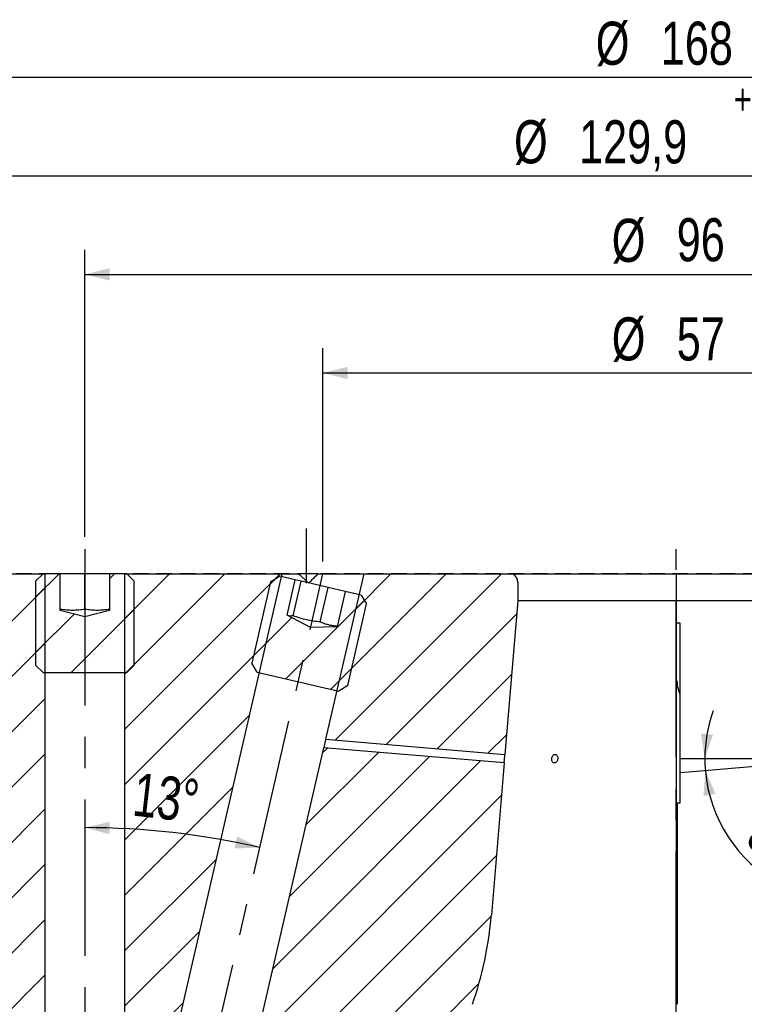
# Model space of a CAD drawing. Header units: millimetres. Extents: x 8 to 862, y 8 to 585.
# Tile 46 of 82: x 301 to 360, y 395 to 475. Entities that reach past the tile are written whole.
import ezdxf

# ---------------------------------------------------------------- set-up
doc = ezdxf.new("R2010")
doc.units = ezdxf.units.MM
doc.linetypes.add('CENTERX2', pattern=[20.32, 12.7, -2.54, 2.54, -2.54])
doc.linetypes.add('HIDDEN', pattern=[1.905, 1.27, -0.635])
for name, color, linetype in [('CENTERLINE', 4, 'CENTERX2'), ('DIMENSIONS', 2, 'Continuous'), ('HATCH', 3, 'Continuous'), ('HIDDEN', 3, 'HIDDEN')]:
    doc.layers.add(name, color=color, linetype=linetype)
doc.layers.add('OUTLINE', color=7, linetype='Continuous', lineweight=25)
doc.styles.add('SLDTEXTSTYLE0', font='TXT', dxfattribs={"width": 0.75})
doc.dimstyles.new('SLDDIMSTYLE1', dxfattribs={"dimtxt": 3.5, "dimasz": 2, "dimexe": 0, "dimexo": 0.0625, "dimgap": 0.875, "dimtad": 1, "dimdec": 0, "dimrnd": 1e-09, "dimzin": 12, "dimdsep": 46, "dimtxsty": 'SLDTEXTSTYLE0', "dimsah": 1, "dimcen": 0.09, "dimadec": 0, "dimazin": 3, "dimtfac": 1, "dimtdec": 0, "dimtofl": 0, "dimtmove": 0, "dimatfit": 3, "dimfxl": 0, "dimfrac": 2, "dimtolj": 1, "dimtzin": 12, "dimarcsym": 0})
doc.dimstyles.new('SLDDIMSTYLE10', dxfattribs={"dimtxt": 3.5, "dimasz": 2, "dimexe": 0, "dimexo": 0.0625, "dimgap": 0.875, "dimtad": 1, "dimdec": 4, "dimzin": 12, "dimdsep": 46, "dimtxsty": 'SLDTEXTSTYLE0', "dimsah": 1, "dimcen": 0.09, "dimadec": 0, "dimazin": 3, "dimtfac": 1, "dimtdec": 0, "dimtofl": 0, "dimtmove": 0, "dimatfit": 3, "dimfxl": 0, "dimfrac": 2, "dimtolj": 1, "dimtzin": 12, "dimarcsym": 0})
doc.dimstyles.new('SLDDIMSTYLE2', dxfattribs={"dimtxt": 3.5, "dimasz": 2, "dimexe": 0, "dimexo": 0.0625, "dimgap": 0.875, "dimtad": 1, "dimrnd": 1e-09, "dimzin": 12, "dimdsep": 46, "dimtxsty": 'SLDTEXTSTYLE0', "dimsah": 1, "dimcen": 0.09, "dimadec": 0, "dimazin": 3, "dimtfac": 1, "dimtofl": 0, "dimtmove": 0, "dimatfit": 3, "dimfxl": 0, "dimfrac": 2, "dimtolj": 1, "dimtzin": 12, "dimarcsym": 0})
doc.dimstyles.new('SLDDIMSTYLE4', dxfattribs={"dimtxt": 3.5, "dimasz": 2, "dimexe": 0, "dimexo": 0.0625, "dimgap": 0.875, "dimtad": 1, "dimrnd": 1e-09, "dimzin": 12, "dimdsep": 46, "dimtxsty": 'SLDTEXTSTYLE0', "dimsah": 1, "dimcen": 0.09, "dimadec": 0, "dimazin": 3, "dimtol": 1, "dimtp": 0.1, "dimtfac": 1, "dimtofl": 0, "dimtmove": 0, "dimatfit": 3, "dimfxl": 0, "dimfrac": 2, "dimtolj": 1, "dimarcsym": 0})
doc.dimstyles.new('SLDDIMSTYLE8', dxfattribs={"dimtxt": 3.5, "dimasz": 2, "dimexe": 0, "dimexo": 0.0625, "dimgap": 0.875, "dimtad": 1, "dimdec": 4, "dimzin": 12, "dimdsep": 46, "dimtxsty": 'SLDTEXTSTYLE0', "dimsah": 1, "dimcen": 0.09, "dimazin": 3, "dimtfac": 1, "dimtofl": 0, "dimtmove": 0, "dimatfit": 3, "dimfxl": 0, "dimfrac": 2, "dimtolj": 1, "dimtzin": 12, "dimarcsym": 0})

# ---------------------------------------------------------------- blocks, each defined once
blk = doc.blocks.new('_D_1')
at = {"layer": 'DIMENSIONS'}
for p, q in [((325.54, 430.833), (325.54, 448.141)), ((382.878, 430.833), (382.878, 448.141)), ((325.54, 446.141), (382.878, 446.141))]:
    blk.add_line(p, q, dxfattribs=at)
for points in [[(325.54, 446.141), (327.54, 445.641), (327.54, 446.641)], [(382.878, 446.141), (380.878, 446.641), (380.878, 445.641)]]:
    blk.add_solid(points, dxfattribs=at)
at = {"layer": 'DIMENSIONS', "char_height": 3.5, "attachment_point": 1, "style": 'SLDTEXTSTYLE0'}
for s, insert in [('%%c', (348.986, 450.653)), ('57', (354.261, 450.653))]:
    blk.add_mtext(s, dxfattribs=dict(at, insert=insert))
blk = doc.blocks.new('_D_2')
at = {"layer": 'DIMENSIONS'}
for p, q in [((270.209, 427.833), (270.209, 472.141)), ((438.209, 427.833), (438.209, 472.141)), ((270.209, 470.141), (438.209, 470.141))]:
    blk.add_line(p, q, dxfattribs=at)
for points in [[(270.209, 470.141), (272.209, 469.641), (272.209, 470.641)], [(438.209, 470.141), (436.209, 470.641), (436.209, 469.641)]]:
    blk.add_solid(points, dxfattribs=at)
at = {"layer": 'DIMENSIONS', "char_height": 3.5, "attachment_point": 1, "style": 'SLDTEXTSTYLE0'}
for s, insert in [('%%c', (347.693, 474.653)), ('168', (352.967, 474.653))]:
    blk.add_mtext(s, dxfattribs=dict(at, insert=insert))
blk = doc.blocks.new('_D_11')
at = {"layer": 'DIMENSIONS'}
for p, q in [((306.209, 432.851), (306.209, 456.141)), ((402.209, 430.833), (402.209, 456.141)), ((306.209, 454.141), (402.209, 454.141))]:
    blk.add_line(p, q, dxfattribs=at)
for points in [[(306.209, 454.141), (308.209, 453.641), (308.209, 454.641)], [(402.209, 454.141), (400.209, 454.641), (400.209, 453.641)]]:
    blk.add_solid(points, dxfattribs=at)
at = {"layer": 'DIMENSIONS', "char_height": 3.5, "attachment_point": 1, "style": 'SLDTEXTSTYLE0'}
for s, insert in [('%%c', (348.984, 458.653)), ('96', (354.262, 458.706))]:
    blk.add_mtext(s, dxfattribs=dict(at, insert=insert))
blk = doc.blocks.new('_D_12')
at = {"layer": 'DIMENSIONS'}
blk.add_arc((306.209, 346.101), 63.133, 77, 90, dxfattribs=at)
for points in [[(306.209, 409.234), (308.201, 408.702), (308.217, 409.702)], [(320.411, 407.616), (318.56, 408.524), (318.35, 407.546)]]:
    blk.add_solid(points, dxfattribs=at)
at = {"layer": 'DIMENSIONS', "insert": (310.37, 413.709), "char_height": 3.5, "attachment_point": 1, "rotation": 353.5, "style": 'SLDTEXTSTYLE0'}
blk.add_mtext('13°', dxfattribs=at)
blk = doc.blocks.new('_D_19')
at = {"layer": 'DIMENSIONS'}
for p, q in [((361.323, 414.833), (354.545, 414.833)), ((367.143, 414.749), (354.593, 413.691))]:
    blk.add_line(p, q, dxfattribs=at)
for start, end in [(160.49854, 180), (180, 184.81942), (184.81942, 241.41227)]:
    blk.add_arc((368.139, 414.833), 11.595, start, end, dxfattribs=at)
for points in [[(356.545, 414.833), (357.213, 416.783), (356.217, 416.869)], [(356.586, 413.859), (356.43, 411.804), (357.416, 411.972)]]:
    blk.add_solid(points, dxfattribs=at)
at = {"layer": 'DIMENSIONS', "insert": (361.919, 410.779), "char_height": 3.5, "attachment_point": 1, "rotation": 320.54282, "style": 'SLDTEXTSTYLE0'}
blk.add_mtext('5°', dxfattribs=at)
blk = doc.blocks.new('_D_29')
at = {"layer": 'DIMENSIONS'}
for p, q in [((289.259, 411.833), (289.259, 464.141)), ((419.159, 411.833), (419.159, 464.141)), ((289.259, 462.141), (419.159, 462.141))]:
    blk.add_line(p, q, dxfattribs=at)
for points in [[(289.259, 462.141), (291.259, 461.641), (291.259, 462.641)], [(419.159, 462.141), (417.159, 462.641), (417.159, 461.641)]]:
    blk.add_solid(points, dxfattribs=at)
at = {"layer": 'DIMENSIONS', "attachment_point": 1, "style": 'SLDTEXTSTYLE0'}
for s, insert, char_height in [('+', (358.885, 469.609), 2.5), ('0,10', (360.903, 469.609), 2.5), ('%%c', (341.054, 466.653), 3.5), ('129,9', (346.328, 466.653), 3.5), ('0', (360.903, 465.641), 2.5)]:
    blk.add_mtext(s, dxfattribs=dict(at, insert=insert, char_height=char_height))

msp = doc.modelspace()

# ---------------------------------------------------------------- hatches: boundary and pattern name
at = {"layer": 'HATCH'}
h = msp.add_hatch(dxfattribs=at)
h.set_pattern_fill('ANSI31', color=256, angle=3e-322, style=0)
edge = h.paths.add_edge_path(flags=0)
edge.add_line((289.25884, 346.13342), (279.08752, 335.9621))
edge.add_arc((281.20884, 333.84078), 3, 135, 180)
edge.add_line((278.20884, 333.84078), (278.20884, 284.73342))
edge.add_line((278.20884, 284.73342), (284.05884, 284.73342))
edge.add_line((284.05884, 284.73342), (284.05884, 278.53342))
edge.add_line((284.05884, 278.53342), (297.05884, 278.53342))
edge.add_line((297.05884, 278.53342), (299.10177, 275.13342))
edge.add_line((299.10177, 275.13342), (297.05884, 271.73342))
edge.add_line((297.05884, 271.73342), (284.05884, 271.73342))
edge.add_line((284.05884, 271.73342), (284.05884, 204.63342))
edge.add_line((284.05884, 204.63342), (278.20884, 204.63342))
edge.add_line((278.20884, 204.63342), (278.20884, 176.08726))
edge.add_arc((281.20884, 176.08726), 3, 180, 270)
edge.add_line((281.20884, 173.08726), (302.95884, 173.08726))
edge.add_line((302.95884, 173.08726), (302.95884, 429.83342))
edge.add_line((302.95884, 429.83342), (289.25884, 429.83342))
edge.add_line((289.25884, 429.83342), (289.25884, 410.83342))
edge.add_line((289.25884, 410.83342), (289.25884, 346.13342))
h = msp.add_hatch(dxfattribs=at)
h.set_pattern_fill('ANSI31', color=256, style=0)
h.paths.add_polyline_path([(310.20884, 422.43342), (310.20884, 429.23342), (309.60884, 429.83342), (308.20884, 429.83342), (308.20884, 426.86932), (306.20884, 426.33342), (304.20884, 426.86932), (304.20884, 429.83342), (302.80884, 429.83342), (302.20884, 429.23342), (302.20884, 422.43342), (302.80884, 421.83342), (309.60884, 421.83342)], flags=0)
h = msp.add_hatch(dxfattribs=at)
h.set_pattern_fill('ANSI31', color=256, angle=3e-322, style=0)
h.paths.add_polyline_path([(309.45884, 429.83342), (309.45884, 374.62561), (322.20457, 429.83342)], flags=0)
h = msp.add_hatch(dxfattribs=at)
h.set_pattern_fill('ANSI31', color=256, style=0)
h.paths.add_polyline_path([(327.55354, 420.77314), (329.08321, 427.39886), (328.63356, 428.11845), (327.35112, 428.41453), (326.68939, 425.54828), (324.53337, 425.47299), (322.62856, 426.4858), (323.29028, 429.35204), (322.00784, 429.64812), (321.28825, 429.19847), (319.75858, 422.57275), (320.20823, 421.85316), (326.83395, 420.32349)], flags=0)
h = msp.add_hatch(dxfattribs=at)
h.set_pattern_fill('ANSI31', color=256, angle=3e-322, style=0)
edge = h.paths.add_edge_path(flags=0)
edge.add_line((340.96342, 429.83342), (328.87554, 429.83342))
edge.add_line((328.87554, 429.83342), (325.7759, 416.40741))
edge.add_line((325.7759, 416.40741), (340.30774, 415.18218))
edge.add_line((340.30774, 415.18218), (341.35884, 427.64876))
edge.add_line((341.35884, 427.64876), (341.35884, 429.14326))
edge.add_arc((340.55884, 429.14326), 0.8, 0, 59.6203388)
h = msp.add_hatch(dxfattribs=at)
h.set_pattern_fill('ANSI31', color=256, angle=3e-322, style=0)
edge = h.paths.add_edge_path(flags=0)
edge.add_line((340.24893, 414.48466), (325.61682, 415.71834))
edge.add_line((325.61682, 415.71834), (318.92745, 386.7435))
edge.add_line((318.92745, 386.7435), (335.48393, 385.13172))
edge.add_arc((380.47712, 380.14876), 45.26828, 160.9875094, 173.6802919, ccw=False)
edge.add_arc((309.31491, 404.66923), 30, 340.9875094, 355.1805779)
edge.add_line((339.20884, 402.14876), (340.24893, 414.48466))

# ---------------------------------------------------------------- linework, layer by layer
at = {"layer": 'CENTERLINE'}
for p, q in [((324.20884, 429.08342), (324.20884, 433.50991)), ((306.20884, 431.85122), (306.20884, 171.35527)), ((354.20884, 171.08726), (354.20884, 431.83342)), ((306.20884, 346.10073), (325.54005, 429.83342))]:
    msp.add_line(p, q, dxfattribs=at)
at = {"layer": 'HIDDEN'}
msp.add_line((435.20884, 429.83342), (273.20884, 429.83342), dxfattribs=at)
msp.add_line((435.20884, 429.83342), (273.20884, 429.83342), dxfattribs=at)
at = {"layer": 'OUTLINE'}
for p, q in [((289.25884, 429.83342), (302.95884, 429.83342)), ((302.20884, 429.23341), (302.80884, 429.83342)), ((302.20884, 429.23341), (302.20884, 422.43342)), ((304.20884, 429.83342), (302.80884, 429.83342)), ((302.95884, 429.83342), (302.95884, 173.08726)), ((304.20884, 426.86931), (304.20884, 429.83342)), ((306.20884, 429.83342), (304.20884, 429.83342)), ((306.20884, 426.95222), (306.20884, 429.83342)), ((308.20884, 429.83342), (306.20884, 429.83342)), ((309.60884, 429.83342), (308.20884, 429.83342)), ((308.20884, 429.83342), (308.20884, 426.86931)), ((309.45884, 374.62561), (309.45884, 429.83342)), ((322.20457, 429.83342), (309.45884, 374.62561)), ((309.45884, 429.83342), (322.20457, 429.83342)), ((309.60884, 429.83342), (310.20884, 429.23341)), ((310.20884, 422.43342), (310.20884, 429.23341)), ((321.28825, 429.19847), (319.75858, 422.57276)), ((321.28825, 429.19847), (322.00784, 429.64813)), ((323.29028, 429.35204), (322.00784, 429.64813)), ((322.20457, 429.83342), (323.57093, 429.83342)), ((322.62856, 426.4858), (323.29028, 429.35204)), ((323.11813, 426.43481), (323.76625, 429.24216)), ((323.76625, 429.24216), (323.29028, 429.35204)), ((325.13402, 429.83342), (323.57093, 429.83342)), ((325.95251, 428.73743), (323.76625, 429.24216)), ((325.13731, 429.83342), (328.87554, 429.83342)), ((325.7759, 416.40742), (328.87554, 429.83342)), ((328.87554, 429.83342), (340.96342, 429.83342)), ((340.96342, 429.83342), (354.20884, 429.83342)), ((354.20884, 429.83342), (354.20884, 429.14326)), ((354.20884, 429.83342), (367.45426, 429.83342)), ((325.30438, 425.93006), (325.95251, 428.73743)), ((327.35112, 428.41453), (325.95251, 428.73743)), ((327.35112, 428.41453), (326.68939, 425.54828)), ((328.63356, 428.11845), (327.35112, 428.41453)), ((341.35884, 429.14326), (341.35884, 427.64876)), ((354.20884, 429.14326), (354.20884, 427.64876)), ((328.63356, 428.11845), (329.08321, 427.39885)), ((341.35884, 427.64876), (340.30774, 415.18218)), ((354.20884, 427.64876), (341.35884, 427.64876)), ((354.20884, 427.64876), (354.20884, 425.83341)), ((367.05884, 427.64876), (354.20884, 427.64876)), ((354.20884, 427.64876), (354.20884, 404.83342)), ((306.20884, 426.33342), (304.20884, 426.86931)), ((308.20884, 426.86931), (306.20884, 426.33342)), ((327.55354, 420.77314), (329.08321, 427.39885)), ((324.53337, 425.47298), (322.62856, 426.4858)), ((326.68939, 425.54828), (324.53337, 425.47298)), ((354.54384, 425.83341), (354.20884, 425.83341)), ((354.54384, 411.24342), (354.54384, 425.83341)), ((302.80884, 421.83342), (302.20884, 422.43342)), ((310.20884, 422.43342), (309.60884, 421.83342)), ((320.20823, 421.85316), (319.75858, 422.57276)), ((302.80884, 421.83342), (309.60884, 421.83342)), ((320.20823, 421.85316), (326.83395, 420.32349)), ((327.55354, 420.77314), (326.83395, 420.32349)), ((354.30884, 421.08547), (354.20884, 421.08547)), ((354.24842, 420.83342), (354.28787, 420.83342)), ((354.54384, 420.01706), (354.28787, 420.83342)), ((354.28787, 420.83342), (354.30884, 420.83342)), ((354.30884, 421.08547), (354.30884, 420.83342)), ((325.7759, 416.40742), (340.30774, 415.18218)), ((318.92745, 386.7435), (325.61682, 415.71834)), ((340.24893, 414.48466), (325.61682, 415.71834)), ((340.24893, 414.48466), (339.20884, 402.14876)), ((354.30884, 411.24342), (354.30884, 402.14876)), ((354.30884, 411.24342), (354.54384, 411.24342)), ((354.20884, 404.83342), (354.2013, 402.14876)), ((354.20884, 403.15695), (354.20884, 404.83342)), ((354.20884, 398.80529), (354.20884, 403.15695)), ((354.20884, 380.14876), (354.20884, 398.80529))]:
    msp.add_line(p, q, dxfattribs=at)
for centre, radius, start, end in [((340.55884, 429.14326), 0.8, 0, 59.6203388), ((309.31491, 404.66923), 30, 340.9875094, 355.1805779)]:
    msp.add_arc(centre, radius, start, end, dxfattribs=at)
msp.add_ellipse((365.40499, 420.83342), major_axis=(11.19592, -0.27138), ratio=0.26685623, start_param=3.14806088, end_param=3.23217567, dxfattribs=at)
for points, knots in [([(323.57093, 429.83342), (323.63307, 429.77596), (323.75733, 429.66105), (323.95475, 429.47655), (324.14976, 429.29291), (324.28132, 429.1675), (324.34258, 429.10911)], [0, 0, 0, 0, 0.25536133, 0.51073239, 0.77216068, 1, 1, 1, 1]), ([(324.38572, 429.09914), (324.50788, 429.21785), (324.75792, 429.46084), (325.00893, 429.70734), (325.13731, 429.83342)], [0, 0, 0, 0, 0.4885431, 1, 1, 1, 1]), ([(306.20884, 426.95222), (306.04434, 426.92958), (305.71539, 426.88431), (305.21526, 426.86211), (304.71186, 426.8832), (304.37653, 426.92921), (304.20884, 426.95222)], [0, 0, 0, 0, 0.24764624, 0.49520994, 0.74756116, 1, 1, 1, 1]), ([(308.20884, 426.95222), (308.04434, 426.92958), (307.71539, 426.88431), (307.21527, 426.86211), (306.71186, 426.8832), (306.37653, 426.92921), (306.20884, 426.95222)], [0, 0, 0, 0, 0.24764624, 0.49521014, 0.74756116, 1, 1, 1, 1]), ([(323.11813, 426.43481), (323.07489, 426.42666), (322.98843, 426.41036), (322.86324, 426.41041), (322.74243, 426.4327), (322.66651, 426.4681), (322.62856, 426.4858)], [0, 0, 0, 0, 0.24866855, 0.49729683, 0.74864163, 1, 1, 1, 1]), ([(325.30438, 425.93006), (325.11946, 425.94953), (324.7497, 425.98845), (324.198, 426.093), (323.65246, 426.2406), (323.29626, 426.37006), (323.11813, 426.43481)], [0, 0, 0, 0, 0.24764546, 0.49520907, 0.74756072, 1, 1, 1, 1]), ([(326.69729, 425.58252), (326.63346, 425.58625), (326.45188, 425.59684), (326.15557, 425.64428), (325.81156, 425.73204), (325.52842, 425.83299), (325.36138, 425.90536), (325.30438, 425.93006)], [0, 0, 0, 0, 0.132253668, 0.376210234, 0.623900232, 0.871635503, 1, 1, 1, 1]), ([(325.7759, 416.40742), (325.77464, 416.40378), (325.77212, 416.39652), (325.75319, 416.34003), (325.72705, 416.25592), (325.69706, 416.14817), (325.66864, 416.02934), (325.64568, 415.91414), (325.62971, 415.81653), (325.62034, 415.74771), (325.6171, 415.7207), (325.61688, 415.71882), (325.61682, 415.71834)], [0, 0, 0, 0, 0.10459542, 0.20912937, 0.31537169, 0.4243024, 0.53412066, 0.64281895, 0.75000382, 0.85650209, 0.96300894, 1, 1, 1, 1]), ([(340.24893, 414.48466), (340.24906, 414.48592), (340.24945, 414.48941), (340.25295, 414.52155), (340.25933, 414.58232), (340.26762, 414.66484), (340.2781, 414.77782), (340.28812, 414.89716), (340.29657, 415.00931), (340.30282, 415.10171), (340.30665, 415.16369), (340.3077, 415.18155), (340.30773, 415.18212), (340.30774, 415.18218)], [0, 0, 0, 0, 0.06115415, 0.1684586, 0.2358617, 0.34320299, 0.45055096, 0.5578687, 0.66517078, 0.77249339, 0.87984181, 0.98718461, 1, 1, 1, 1]), ([(344.5471, 414.6258), (344.56377, 414.65958), (344.59712, 414.72715), (344.61427, 414.84677), (344.60376, 414.96325), (344.56498, 415.06558), (344.50312, 415.14162), (344.42536, 415.18288), (344.34076, 415.18468), (344.25886, 415.14679), (344.18866, 415.07354), (344.13772, 414.97319), (344.11146, 414.85711), (344.11269, 414.73841), (344.14133, 414.63047), (344.19443, 414.54539), (344.26635, 414.49274), (344.34938, 414.47836), (344.4338, 414.50421), (344.50191, 414.55829), (344.53451, 414.607), (344.5471, 414.6258)], [0, 0, 0, 0, 0.05368037, 0.10736379, 0.16103691, 0.21471128, 0.26840094, 0.32209383, 0.37577472, 0.4294458, 0.48312492, 0.53681601, 0.59050818, 0.64418391, 0.69785432, 0.75153887, 0.80523365, 0.85891921, 0.91259134, 0.96626588, 1, 1, 1, 1]), ([(354.2013, 402.14876), (354.20018, 401.74099), (354.19793, 400.92528), (354.19463, 399.70925), (354.19137, 398.49488), (354.18817, 397.28524), (354.18503, 396.08092), (354.183, 395.29091), (354.18198, 394.89599)], [0, 0, 0, 0, 0.16536002, 0.33079021, 0.49615021, 0.66407574, 0.83207421, 1, 1, 1, 1]), ([(354.30884, 402.14876), (354.30884, 401.89308), (354.30884, 401.38172), (354.30884, 400.61663), (354.30884, 399.85341), (354.30884, 398.9905), (354.30884, 398.03087), (354.30884, 396.97665), (354.30884, 395.92975), (354.30884, 395.24058), (354.30884, 394.89599)], [0, 0, 0, 0, 0.103646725, 0.207293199, 0.31121542, 0.415136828, 0.560968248, 0.706799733, 0.853399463, 1, 1, 1, 1])]:
    msp.add_open_spline(points, degree=3, knots=knots, dxfattribs=at)

# ---------------------------------------------------------------- dimensions: what is measured, and where the dimension line sits
at = {"layer": 'DIMENSIONS'}
for base, p1, p2, dimstyle, picture, middle in [((438.20884, 470.14116), (270.20884, 426.83342), (438.20884, 426.83342), 'SLDDIMSTYLE2', '_D_2', (354.20884, 470.14116)), ((419.15884, 462.14116), (289.25884, 410.83342), (419.15884, 410.83342), 'SLDDIMSTYLE4', '_D_29', (354.20884, 462.14116)), ((402.20884, 454.14116), (306.20884, 431.85122), (402.20884, 429.83342), 'SLDDIMSTYLE2', '_D_11', (354.20884, 454.14116)), ((382.87763, 446.14116), (325.54005, 429.83342), (382.87763, 429.83342), 'SLDDIMSTYLE1', '_D_1', (354.20884, 446.14116))]:
    dim = msp.add_linear_dim(base=base, p1=p1, p2=p2, text='%%c<>', dimstyle=dimstyle, dxfattribs=at)
    dim.commit()
    dim.dimension.update_dxf_attribs({"geometry": picture, "text_midpoint": middle, "dimtype": 160})
for base, line1, line2, dimstyle, picture, middle in [((313.35573, 408.82819), ((306.20884, 346.10073), (325.54005, 429.83342)), ((306.20884, 431.85122), (306.20884, 171.35527)), 'SLDDIMSTYLE8', '_D_12', (313.35573, 408.82819)), ((356.55483, 414.34592), ((362.32257, 414.83342), (368.13935, 414.83342)), ((381.57248, 415.96602), (368.13935, 414.83342)), 'SLDDIMSTYLE10', '_D_19', (360.77085, 405.8811))]:
    dim = msp.add_angular_dim_2l(base=base, line1=line1, line2=line2, dimstyle=dimstyle, dxfattribs=at)
    dim.commit()
    dim.dimension.update_dxf_attribs({"geometry": picture, "text_midpoint": middle, "dimtype": 162})

doc.saveas('drawing.dxf')
